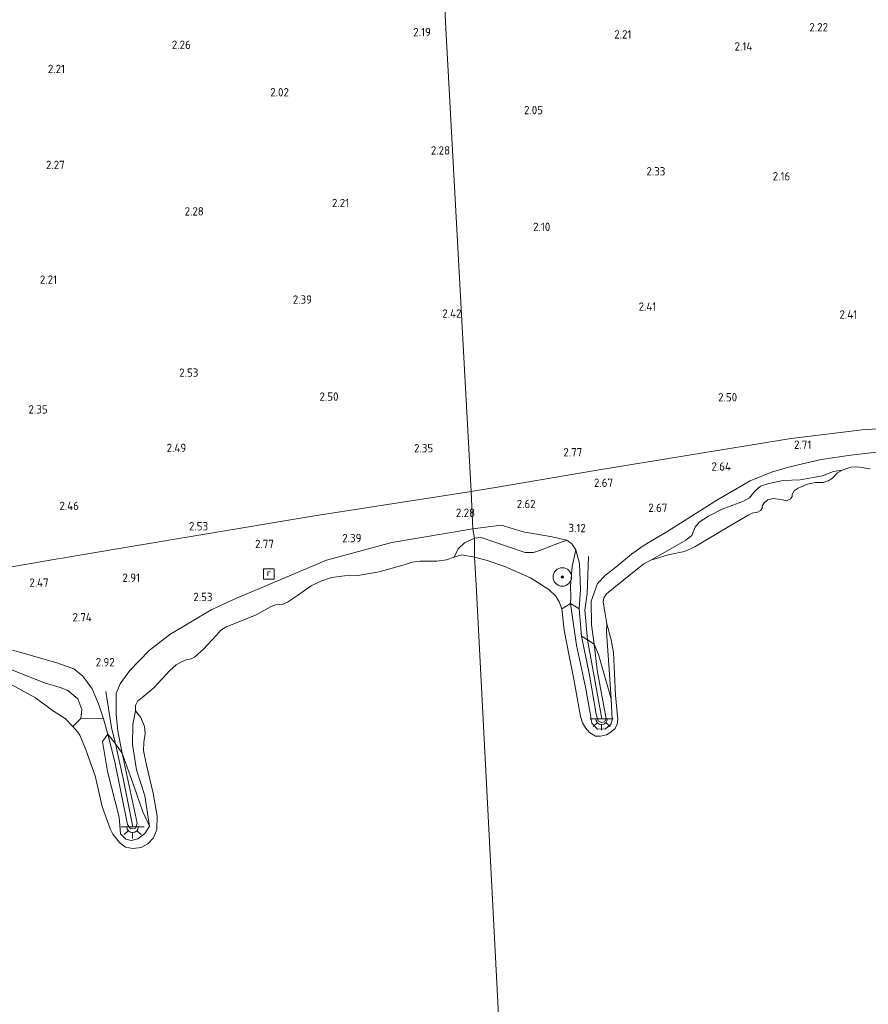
# Model space of a CAD drawing. Extents: x 141961 to 144947, y 416202 to 417778.
# Tile 67 of 122: x 142966 to 143150, y 417205 to 417417. Entities that reach past the tile are written whole.
import ezdxf
from ezdxf.enums import TextEntityAlignment as Align

# ---------------------------------------------------------------- set-up
doc = ezdxf.new("R2010")
doc.units = 0
for name, color, linetype, lineweight in [('B-ME-GR-BOOM-S', 90, 'Continuous', 25), ('B-ME-GR-GRAS-GV', 60, 'Continuous', 13), ('B-ME-GW-GROND_ZAND-GV', 7, 'Continuous', 18), ('B-ME-GW-TALUD_KRUIN-G', 90, 'Continuous', 18), ('B-ME-GW-TALUD_TEEN-G', 90, 'Continuous', 18), ('B-ME-IE-MEUBILAIR_WEGMEUBILAIR-S', 7, 'Continuous', 25), ('B-ME-IE-TERREINAFSCHEIDING_DOORGANG-G', 210, 'Continuous', 18), ('B-ME-IE-TERREINAFSCHEIDING_KUNSTMATIG_HEKWERK-G', 20, 'IE-TERREINAFSCHEIDING-KUNSTMATIG', 18), ('B-ME-OB-BEKLEDING_STEEN-GV', 30, 'Continuous', 18), ('B-ME-OB-BEKLEDING_STORTSTEEN-GV', 30, 'Continuous', 18), ('B-ME-OB-KRIB-G', 7, 'Continuous', 18), ('B-ME-OB-OEVERVOORZIENING-G', 7, 'Continuous', 18), ('B-ME-OG-HOOGTEPUNT-S', 7, 'Continuous', 25), ('B-ME-OG-WATER_RIVIER-GV', 130, 'Continuous', 18), ('B-ME-RI-GWA_RIOOLPUT-S', 30, 'Continuous', 25)]:
    doc.layers.add(name, color=color, linetype=linetype, lineweight=lineweight)
doc.styles.add('NLCS-ISO', font='NLCS-ISO.ttf')
doc.styles.add('NLCS-ISO-ANNOTATIVE-T18', font='NLCS-ISO.ttf', dxfattribs={"height": 1.8})
doc.linetypes.add('IE-TERREINAFSCHEIDING-KUNSTMATIG', pattern='A,4,[82,NLCS.SHX,S=0.75,R=90,X=0,Y=0],4,-2', length=10)

# ---------------------------------------------------------------- blocks, each defined once
blk = doc.blocks.new('SAL-HOOGTELABEL-SO')
at = {"color": 0, "linetype": 'ByBlock', "lineweight": -2, "style": 'NLCS-ISO-ANNOTATIVE-T18'}
blk.add_attdef('HOOGTE', text='', height=1.8, dxfattribs=at).set_placement((2.79, 0), align=Align.RIGHT)
blk = doc.blocks.new('SKL-ET_OV_LICHTPUNT-SO')
at = {"color": 0, "linetype": 'ByBlock', "lineweight": 18}
for points in [[(-1.25, 0), (-2.5, 0)], [(1.25, 0), (2.5, 0)], [(-0.92, -0.85), (-1.83, -1.7)], [(0, -1.25), (0, -2.5)], [(0.92, -0.85), (1.83, -1.7)]]:
    blk.add_lwpolyline(points, dxfattribs=at)
blk.add_lwpolyline([(0, 0), (1.25, 0, -1), (-1.25, 0)], format="xyb", close=True, dxfattribs=at)
blk = doc.blocks.new('SGR-BOOM_01-SO')
at = {"linetype": 'ByBlock', "lineweight": 18}
h = blk.add_hatch(color=0, dxfattribs=at)
h.dxf.hatch_style = 1
edge = h.paths.add_edge_path()
edge.add_arc((0, 0), 0.25, 0, 360)
at = {"color": 0, "linetype": 'ByBlock', "lineweight": 18}
for radius in [2, 0.25]:
    blk.add_circle((0, 0), radius, dxfattribs=at)
blk = doc.blocks.new('SRI-PUT_INSPECTIEPUT_RIOOLPUT-SO')
at = {"color": 0, "linetype": 'ByBlock', "lineweight": 18}
blk.add_lwpolyline([(-1.12, -1.12), (1.12, -1.12), (1.12, 1.12), (-1.12, 1.12)], close=True, dxfattribs=at)
at = {"color": 0, "linetype": 'ByBlock', "lineweight": 18, "style": 'NLCS-ISO'}
blk.add_text('r', height=1.5, dxfattribs=at).set_placement((0, 0.28), align=Align.MIDDLE_CENTER)

msp = doc.modelspace()

# ---------------------------------------------------------------- linework, layer by layer
at = {"layer": 'B-ME-GR-GRAS-GV'}
for points in [[(142960.62, 417439.22, 1.7), (142976.92, 417438.74, 1.7), (142997.47, 417437.95, 1.7), (143011.65, 417437.94, 1.7), (143024.98, 417438.58, 1.7), (143043.23, 417440.03, 1.7), (143057.23, 417441.21, 1.71), (143058.09, 417422.88, 1.6), (143058.5, 417415.38, 2.18), (143060.99, 417369.41, 2.18), (143063.91, 417315.46, 2.47), (143030.1, 417310.23, 2.64), (143004.73, 417305.98, 2.73), (142979.35, 417301.73, 2.82), (142976.09, 417301.17, 2.71), (142974.28, 417300.86, 2.64), (142956.32, 417297.78, 2.01)], [(143320.07, 417331.78, 2.69), (143315.74, 417330.06, 2.71), (143311.49, 417329.66, 2.72), (143307.25, 417329.86, 2.9), (143295.61, 417329.85, 2.95), (143280.38, 417330.05, 3), (143260.72, 417330.42, 2.93), (143237.61, 417330.21, 2.96), (143232.51, 417330.33, 2.92), (143220.96, 417330.51, 2.83), (143187.28, 417330.13, 2.83), (143165.2, 417329.87, 2.6), (143148.37, 417328.76, 2.58), (143133.06, 417326.88, 2.71), (143114.06, 417323.83, 2.71), (143090.71, 417320, 2.81), (143069.17, 417316.35, 2.54), (143067.83, 417316.12, 2.52), (143063.91, 417315.46, 2.47), (143060.99, 417369.41, 2.18), (143058.5, 417415.38, 2.18), (143058.09, 417422.88, 1.6)], [(143159.69, 417324.87, 2.98), (143145.93, 417323.33, 2.75), (143139.5, 417322.35, 2.85), (143132.71, 417320.76, 2.77), (143128.79, 417319.63, 2.61), (143124.18, 417317.74, 2.58), (143116.95, 417313.55, 2.58), (143106.4, 417306.86, 2.56), (143101.07, 417303.73, 2.45), (143098.52, 417301.96, 2.48), (143095.14, 417299.11, 2.36), (143092.95, 417297.36, 2.29), (143091.24, 417295.56, 2.3), (143089.83, 417291.77, 2.03), (143089.93, 417286.7, 1.77), (143090.46, 417282.52, 1.72), (143089.02, 417283.42, 1.76), (143087.79, 417284.19, 1.79), (143087.24, 417290.09, 1.98), (143087.57, 417294.31, 2.35), (143087.33, 417299.9, 3.14), (143086.55, 417302.86, 3.32), (143085.64, 417304.18, 3.33), (143084.57, 417304.94, 3.26), (143081.41, 417305.68, 3.13), (143075.16, 417306.77, 2.85), (143070.41, 417308.21, 2.57), (143064.29, 417307.4, 2.38), (143063.91, 417315.46, 2.47), (143067.83, 417316.12, 2.52), (143069.17, 417316.35, 2.54), (143090.71, 417320, 2.81), (143114.06, 417323.83, 2.71), (143133.06, 417326.88, 2.71), (143148.37, 417328.76, 2.58), (143165.2, 417329.87, 2.6)], [(143150.1, 417320.33, 1), (143147.37, 417320.78, 1), (143145.93, 417320.72, 1), (143144.02, 417320.04, 1), (143142.15, 417319.75, 1.24), (143139.76, 417318.84, 1.43), (143134.99, 417317.98, 1.29), (143131.33, 417317.83, 1.43), (143128.18, 417317.2, 1.56), (143126.42, 417316.62, 1.67), (143125.17, 417315.55, 1.73), (143124.02, 417314.12, 1.59), (143122.72, 417313.4, 1.54), (143118.14, 417311.67, 1.63), (143115.19, 417310.15, 1.73), (143113.16, 417308.82, 1.56), (143112.3, 417307.73, 1.56), (143111.55, 417305.97, 1.46), (143110.3, 417304.92, 1.4), (143107.38, 417303.27, 1.27), (143102.71, 417300.66, 1), (143101.23, 417299.84, 1), (143098.07, 417297.35, 1), (143093.13, 417293.39, 1), (143092.6, 417292.49, 1), (143092.45, 417291.57, 1), (143092.84, 417289.07, 1), (143093.2, 417286.89, 1), (143093.17, 417285.08, 1.24), (143093.42, 417281.1, 1.33), (143094.18, 417270.68, 0.89), (143091.43, 417280.29, 1.28), (143090.46, 417282.52, 1.72), (143089.93, 417286.7, 1.77), (143089.83, 417291.77, 2.03), (143091.24, 417295.56, 2.3), (143092.95, 417297.36, 2.29), (143095.14, 417299.11, 2.36), (143098.52, 417301.96, 2.48), (143101.07, 417303.73, 2.45), (143106.4, 417306.86, 2.56), (143116.95, 417313.55, 2.58), (143124.18, 417317.74, 2.58), (143128.79, 417319.63, 2.61), (143132.71, 417320.76, 2.77), (143139.5, 417322.35, 2.85), (143145.93, 417323.33, 2.75), (143159.69, 417324.87, 2.98)], [(142956.32, 417297.78, 2.01), (142974.28, 417300.86, 2.64), (142976.09, 417301.17, 2.71), (142979.35, 417301.73, 2.82), (143004.73, 417305.98, 2.73), (143030.1, 417310.23, 2.64), (143063.91, 417315.46, 2.47), (143064.29, 417307.4, 2.38), (143046.8, 417304.45, 2.25), (143032.69, 417300.61, 2.53), (143017.71, 417294.28, 2.35), (143013.1, 417292.34, 2.47), (143007.79, 417289.88, 2.57), (142998.84, 417284.57, 2.67), (142994.43, 417281.11, 2.79), (142990.21, 417276.78, 2.84), (142988.12, 417273.92, 2.84), (142987.28, 417271.82, 2.78), (142987.27, 417267.39, 2.44), (142987.68, 417263.69, 1.95), (142988.56, 417258.97, 1.97), (142987.17, 417260.95, 1.75), (142985.5, 417263.09, 2.18), (142984.56, 417266.37, 2.52), (142983.44, 417269.59, 2.76), (142982.08, 417272.82, 2.95), (142980.1, 417275.59, 3.1), (142978.13, 417277.15, 3.07), (142974.23, 417278.55, 2.76), (142964.93, 417281.17, 2.57)], [(142964.93, 417281.17, 2.57), (142974.23, 417278.55, 2.76), (142978.13, 417277.15, 3.07), (142980.1, 417275.59, 3.1), (142982.08, 417272.82, 2.95), (142983.44, 417269.59, 2.76), (142984.56, 417266.37, 2.52), (142979.67, 417266.47, 0.98), (142979.87, 417268.38, 1.56), (142979.04, 417270.72, 1.69), (142976.88, 417272.47, 1.74), (142975.22, 417273.17, 1.66), (142971.79, 417274.14, 1.7), (142961.75, 417278.08, 1.6)]]:
    msp.add_polyline3d(points, dxfattribs=at)
for points in [[(143133.27, 417314.4, 1), (143132.89, 417313.9, 1), (143132, 417313.45, 1), (143131.18, 417313.63, 1), (143130.23, 417313.83, 1), (143129.16, 417313.94, 1), (143128.01, 417313.62, 1), (143127.2, 417313.01, 1), (143126.79, 417312.28, 1), (143126.78, 417311.76, 1), (143126.38, 417311.35, 1), (143125.61, 417310.95, 1), (143124.8, 417310.82, 1), (143123.91, 417310.42, 1), (143119.55, 417307.93, 1), (143112.26, 417303.53, 1), (143109.97, 417302.53, 1), (143106.46, 417301.76, 1), (143102.71, 417300.66, 1), (143107.38, 417303.27, 1.27), (143110.3, 417304.92, 1.4), (143111.55, 417305.97, 1.46), (143112.3, 417307.73, 1.56), (143113.16, 417308.82, 1.56), (143115.19, 417310.15, 1.73), (143118.14, 417311.67, 1.63), (143122.72, 417313.4, 1.54), (143124.02, 417314.12, 1.59), (143125.17, 417315.55, 1.73), (143126.42, 417316.62, 1.67), (143128.18, 417317.2, 1.56), (143131.33, 417317.83, 1.43), (143134.99, 417317.98, 1.29), (143139.76, 417318.84, 1.43), (143142.15, 417319.75, 1.24), (143144.02, 417320.04, 1), (143143.05, 417319.47, 1), (143141.93, 417318.31, 1), (143141.01, 417317.79, 1), (143139.93, 417317.39, 1), (143138.32, 417317.39, 1), (143136.56, 417317.06, 1), (143134.51, 417316.2, 1), (143133.65, 417315.62, 1), (143133.26, 417314.84, 1)], [(143058.6, 417300.7, 1), (143056.51, 417300.39, 1), (143052.95, 417300.44, 1), (143051.19, 417300.23, 1), (143049.72, 417299.7, 1), (143044.05, 417298.11, 1), (143039.47, 417297.34, 1), (143036.59, 417297.28, 1), (143033.78, 417296.9, 1), (143031.5, 417296.1, 1), (143029.4, 417295.1, 1), (143026.41, 417293, 1), (143024.26, 417291.53, 1), (143023.11, 417291.03, 1), (143021.67, 417290.97, 1), (143020.73, 417290.61, 1), (143017.49, 417288.82, 1), (143013.61, 417287.28, 1), (143011.07, 417286.27, 1), (143009.9, 417285.52, 1), (143008.89, 417284.36, 1), (143006.11, 417281.4, 1), (143004.21, 417279.71, 1), (143003.47, 417279.3, 1), (143002.38, 417279.09, 1), (143001.41, 417278.69, 1), (143000.26, 417278.02, 1), (142998.91, 417276.82, 1), (142995.44, 417273.05, 1), (142992.81, 417270.92, 1), (142991.93, 417270.28, 1), (142991.48, 417269.25, 1), (142991.46, 417268.1, 1), (142990.92, 417265.13, 1.35), (142990.81, 417260.84, 1.36), (142991.68, 417255.4, 1.27), (142993.45, 417249.77, 1.19), (142994.52, 417243.18, 1), (142993.08, 417246.32, 0.94), (142991.07, 417251.9, 1.41), (142988.56, 417258.97, 1.97), (142987.68, 417263.69, 1.95), (142987.27, 417267.39, 2.44), (142987.28, 417271.82, 2.78), (142988.12, 417273.92, 2.84), (142990.21, 417276.78, 2.84), (142994.43, 417281.11, 2.79), (142998.84, 417284.57, 2.67), (143007.79, 417289.88, 2.57), (143013.1, 417292.34, 2.47), (143017.71, 417294.28, 2.35), (143032.69, 417300.61, 2.53), (143046.8, 417304.45, 2.25), (143064.29, 417307.4, 2.38), (143064.63, 417305.37, 1.5), (143062.5, 417304.39, 1.33), (143061.15, 417303.07, 1.3), (143060.28, 417301.27, 1)], [(143081.41, 417305.68, 3.13), (143084.57, 417304.94, 3.26), (143081.85, 417303.95, 2.4), (143078.88, 417302.82, 1.91), (143077.42, 417302.32, 1.74), (143075.59, 417302.3, 1.66), (143071.58, 417303.67, 1.74), (143066.12, 417305.52, 1.79), (143064.63, 417305.37, 1.5), (143064.29, 417307.4, 2.38), (143070.41, 417308.21, 2.57), (143075.16, 417306.77, 2.85)], [(143087.57, 417294.31, 2.35), (143087.24, 417290.09, 1.98), (143085.38, 417291.25, 1.25), (143085.44, 417292.64, 1.51), (143085.4, 417295.1, 1.78), (143085.76, 417299.29, 2.18), (143086.55, 417302.86, 3.32), (143087.33, 417299.9, 3.14)]]:
    msp.add_polyline3d(points, close=True, dxfattribs=at)
at = {"layer": 'B-ME-GW-GROND_ZAND-GV'}
for points in [[(143064.63, 417305.37, 1.5), (143064.66, 417301.26, 1), (143061.91, 417301.76, 1), (143060.28, 417301.27, 1), (143061.15, 417303.07, 1.3), (143062.5, 417304.39, 1.33)], [(143071.58, 417303.67, 1.74), (143075.59, 417302.3, 1.66), (143077.42, 417302.32, 1.74), (143078.88, 417302.82, 1.91), (143081.85, 417303.95, 2.4), (143084.57, 417304.94, 3.26), (143085.64, 417304.18, 3.33), (143086.55, 417302.86, 3.32), (143085.76, 417299.29, 2.18), (143085.4, 417295.1, 1.78), (143085.44, 417292.64, 1.51), (143085.38, 417291.25, 1.25), (143083.52, 417290.12, 1), (143082.96, 417291.61, 1), (143082.24, 417292.88, 1), (143080.69, 417294.29, 1), (143076.74, 417296.83, 1), (143071.22, 417299.29, 1), (143067.21, 417300.66, 1), (143064.66, 417301.26, 1), (143064.63, 417305.37, 1.5), (143066.12, 417305.52, 1.79)], [(142961.75, 417278.08, 1.6), (142971.79, 417274.14, 1.7), (142975.22, 417273.17, 1.66), (142976.88, 417272.47, 1.74), (142979.04, 417270.72, 1.69), (142979.87, 417268.38, 1.56), (142979.67, 417266.47, 0.98), (142977.91, 417264.74, 1), (142976.25, 417266.44, 1), (142973.54, 417268.15, 1), (142969.9, 417270.89, 1), (142963.81, 417274.24, 1), (142959.67, 417275.86, 1), (142958.55, 417275.84, 1), (142956.91, 417275.31, 1), (142955.75, 417275.19, 1), (142956.76, 417276.86, 1.32), (142956.86, 417277.42, 1.3), (142959.1, 417278.12, 1.51)]]:
    msp.add_polyline3d(points, close=True, dxfattribs=at)
at = {"layer": 'B-ME-GW-TALUD_KRUIN-G'}
for points in [[(143064.29, 417307.4, 2.38), (143070.41, 417308.21, 2.57), (143075.16, 417306.77, 2.85), (143081.41, 417305.68, 3.13), (143084.57, 417304.94, 3.26), (143085.64, 417304.18, 3.33), (143086.55, 417302.86, 3.32), (143087.33, 417299.9, 3.14), (143087.57, 417294.31, 2.35), (143087.24, 417290.09, 1.98), (143087.79, 417284.19, 1.79), (143089.52, 417275.82, 1.69), (143090.92, 417267.41, 1.64), (143091.36, 417265.94, 1.61), (143092.08, 417265.61, 1.61), (143092.7, 417265.71, 1.63), (143093.11, 417266.4, 1.68), (143091.17, 417276.89, 1.65), (143090.46, 417282.52, 1.72), (143089.93, 417286.7, 1.77), (143089.83, 417291.77, 2.03), (143091.24, 417295.56, 2.3), (143092.95, 417297.36, 2.29), (143095.14, 417299.11, 2.36), (143098.52, 417301.96, 2.48), (143101.07, 417303.73, 2.45), (143106.4, 417306.86, 2.56), (143116.95, 417313.55, 2.58), (143124.18, 417317.74, 2.58), (143128.79, 417319.63, 2.61), (143132.71, 417320.76, 2.77), (143139.5, 417322.35, 2.85), (143145.93, 417323.33, 2.75), (143159.69, 417324.87, 2.98)], [(142964.93, 417281.17, 2.57), (142974.23, 417278.55, 2.76), (142978.13, 417277.15, 3.07), (142980.1, 417275.59, 3.1), (142982.08, 417272.82, 2.95), (142983.44, 417269.59, 2.76), (142984.56, 417266.37, 2.52), (142985.5, 417263.09, 2.18), (142987, 417257.12, 1.92), (142989.74, 417243.58, 1.58), (142990.36, 417242.63, 1.59), (142991.44, 417242.81, 1.6), (142991.85, 417243.85, 1.61), (142988.56, 417258.97, 1.97), (142987.68, 417263.69, 1.95), (142987.27, 417267.39, 2.44), (142987.28, 417271.82, 2.78), (142988.12, 417273.92, 2.84), (142990.21, 417276.78, 2.84), (142994.43, 417281.11, 2.79), (142998.84, 417284.57, 2.67), (143007.79, 417289.88, 2.57), (143013.1, 417292.34, 2.47), (143017.71, 417294.28, 2.35), (143032.69, 417300.61, 2.53), (143046.8, 417304.45, 2.25), (143064.29, 417307.4, 2.38)]]:
    msp.add_polyline3d(points, dxfattribs=at)
at = {"layer": 'B-ME-GW-TALUD_TEEN-G'}
msp.add_polyline3d([(143102.71, 417300.66, 1), (143107.38, 417303.27, 1.27), (143110.3, 417304.92, 1.4), (143111.55, 417305.97, 1.46), (143112.3, 417307.73, 1.56), (143113.16, 417308.82, 1.56), (143115.19, 417310.15, 1.73), (143118.14, 417311.67, 1.63), (143122.72, 417313.4, 1.54), (143124.02, 417314.12, 1.59), (143125.17, 417315.55, 1.73), (143126.42, 417316.62, 1.67), (143128.18, 417317.2, 1.56), (143131.33, 417317.83, 1.43), (143134.99, 417317.98, 1.29), (143139.76, 417318.84, 1.43), (143142.15, 417319.75, 1.24), (143144.02, 417320.04, 1)], dxfattribs=at)
at = {"layer": 'B-ME-IE-TERREINAFSCHEIDING_DOORGANG-G'}
for points in [[(143069.17, 417316.35, 2.54), (143067.83, 417316.12, 2.52)], [(142976.09, 417301.17, 2.71), (142974.28, 417300.86, 2.64)]]:
    msp.add_polyline3d(points, dxfattribs=at)
at = {"layer": 'B-ME-IE-TERREINAFSCHEIDING_KUNSTMATIG_HEKWERK-G'}
for points in [[(143232.51, 417330.33, 2.92), (143220.96, 417330.51, 2.83), (143187.28, 417330.13, 2.83), (143165.2, 417329.87, 2.6), (143148.37, 417328.76, 2.58), (143133.06, 417326.88, 2.71), (143114.06, 417323.83, 2.71), (143090.71, 417320, 2.81), (143069.17, 417316.35, 2.54)], [(143063.91, 417315.46, 2.47), (143030.1, 417310.23, 2.64), (143004.73, 417305.98, 2.73), (142979.35, 417301.73, 2.82), (142976.09, 417301.17, 2.71)], [(143067.83, 417316.12, 2.52), (143063.91, 417315.46, 2.47)], [(142974.28, 417300.86, 2.64), (142956.32, 417297.78, 2.01), (142937.77, 417293.99, 2.31), (142925.57, 417291.38, 2.61), (142904.62, 417286.5, 2.63), (142883.68, 417281.62, 2.65), (142863.31, 417277.38, 2.65), (142831.73, 417271.35, 2.71)]]:
    msp.add_polyline3d(points, dxfattribs=at)
at = {"layer": 'B-ME-OB-BEKLEDING_STEEN-GV'}
for points in [[(143091.36, 417265.94, 1.61), (143092.08, 417265.61, 1.61), (143092.7, 417265.71, 1.63), (143093.11, 417266.4, 1.68), (143091.17, 417276.89, 1.65), (143090.46, 417282.52, 1.72), (143091.43, 417280.29, 1.28), (143094.18, 417270.68, 0.89), (143094.38, 417266.16, 0.89), (143094.07, 417265.12, 0.89), (143092.92, 417264.19, 0.89), (143091.2, 417264.16, 0.98), (143089.96, 417265.47, 1.1), (143089.6, 417267.61, 1.1), (143088.59, 417273.23, 1.11), (143086.68, 417282.3, 1.26), (143085.95, 417287.27, 1.5), (143085.38, 417291.25, 1.25), (143087.24, 417290.09, 1.98), (143087.79, 417284.19, 1.79), (143089.52, 417275.82, 1.69), (143090.92, 417267.41, 1.64)], [(143092.7, 417265.71, 1.63), (143092.08, 417265.61, 1.61), (143091.36, 417265.94, 1.61), (143090.92, 417267.41, 1.64), (143089.52, 417275.82, 1.69), (143087.79, 417284.19, 1.79), (143089.02, 417283.42, 1.76), (143090.46, 417282.52, 1.72), (143091.17, 417276.89, 1.65), (143093.11, 417266.4, 1.68)], [(142989.74, 417243.58, 1.58), (142990.36, 417242.63, 1.59), (142991.44, 417242.81, 1.6), (142991.85, 417243.85, 1.61), (142988.56, 417258.97, 1.97), (142991.07, 417251.9, 1.41), (142993.08, 417246.32, 0.94), (142994.52, 417243.18, 1), (142993.5, 417241.62, 1), (142991.97, 417240.45, 1), (142990.56, 417240.14, 1), (142989.38, 417240.43, 1), (142988.21, 417241.57, 1), (142987.93, 417245.15, 1.01), (142985.43, 417255.02, 1.18), (142984.31, 417261.46, 1.59), (142985.5, 417263.09, 2.18), (142987, 417257.12, 1.92)], [(142991.44, 417242.81, 1.6), (142990.36, 417242.63, 1.59), (142989.74, 417243.58, 1.58), (142987, 417257.12, 1.92), (142985.5, 417263.09, 2.18), (142987.17, 417260.95, 1.75), (142988.56, 417258.97, 1.97), (142991.85, 417243.85, 1.61)]]:
    msp.add_polyline3d(points, close=True, dxfattribs=at)
at = {"layer": 'B-ME-OB-BEKLEDING_STORTSTEEN-GV'}
for points in [[(143089.96, 417265.47, 1.1), (143091.2, 417264.16, 0.98), (143092.92, 417264.19, 0.89), (143094.07, 417265.12, 0.89), (143094.38, 417266.16, 0.89), (143094.18, 417270.68, 0.89), (143093.42, 417281.1, 1.33), (143093.17, 417285.08, 1.24), (143093.2, 417286.89, 1), (143094.2, 417283.41, 1), (143094.65, 417280.69, 1), (143095.11, 417271.52, 1), (143095.57, 417266.2, 1), (143095.49, 417265.25, 1), (143095.04, 417264.28, 1), (143093.88, 417263.33, 1), (143093.16, 417262.96, 1), (143091.85, 417262.62, 1), (143090.81, 417262.66, 1), (143089.48, 417263.44, 1), (143088.6, 417264.46, 1), (143087.95, 417265.52, 1), (143087.55, 417266.91, 1), (143086.12, 417274.91, 1), (143085.07, 417279.97, 1), (143083.99, 417285.51, 1), (143083.52, 417290.12, 1), (143085.38, 417291.25, 1.25), (143085.95, 417287.27, 1.5), (143086.68, 417282.3, 1.26), (143088.59, 417273.23, 1.11), (143089.6, 417267.61, 1.1)], [(142995.33, 417240.69, 1), (142994.1, 417239.42, 1), (142992.72, 417238.63, 1), (142990.87, 417238.42, 1), (142989.33, 417238.68, 1), (142987.98, 417239.68, 1), (142986.6, 417241.51, 1), (142986, 417242.61, 1), (142984.29, 417247.45, 1), (142982.73, 417254.06, 1), (142980.68, 417259.87, 1), (142979.44, 417262.82, 1), (142978.91, 417263.58, 1), (142977.91, 417264.74, 1), (142979.67, 417266.47, 0.98), (142984.56, 417266.37, 2.52), (142985.5, 417263.09, 2.18), (142984.31, 417261.46, 1.59), (142985.43, 417255.02, 1.18), (142987.93, 417245.15, 1.01), (142988.21, 417241.57, 1), (142989.38, 417240.43, 1), (142990.56, 417240.14, 1), (142991.97, 417240.45, 1), (142993.5, 417241.62, 1), (142994.52, 417243.18, 1), (142993.45, 417249.77, 1.19), (142991.68, 417255.4, 1.27), (142990.81, 417260.84, 1.36), (142990.92, 417265.13, 1.35), (142991.46, 417268.1, 1), (142992.61, 417266.64, 1), (142993.4, 417264.73, 1), (142993.55, 417263.19, 1), (142993.23, 417261.28, 1), (142993.16, 417259.53, 1), (142993.86, 417256.41, 1), (142995.29, 417250.36, 1), (142996.14, 417245.36, 1), (142996.06, 417242.5, 1)]]:
    msp.add_polyline3d(points, close=True, dxfattribs=at)
at = {"layer": 'B-ME-OB-KRIB-G'}
for points in [[(143089.29, 417301.42, 2.96), (143088.99, 417293.43, 1.96), (143088.45, 417289.87, 1.88), (143089.02, 417283.42, 1.76), (143092.13, 417266.41, 1.61)], [(142985.04, 417272.31, 2.73), (142986.27, 417264.54, 1.98), (142987.17, 417260.95, 1.75), (142988.85, 417253.17, 1.69), (142990.86, 417243.1, 1.53)]]:
    msp.add_polyline3d(points, dxfattribs=at)
at = {"layer": 'B-ME-OB-OEVERVOORZIENING-G'}
for points in [[(143150.1, 417320.33, 1), (143147.37, 417320.78, 1), (143145.93, 417320.72, 1), (143144.02, 417320.04, 1), (143143.05, 417319.47, 1), (143141.93, 417318.31, 1), (143141.01, 417317.79, 1), (143139.93, 417317.39, 1), (143138.32, 417317.39, 1), (143136.56, 417317.06, 1), (143134.51, 417316.2, 1), (143133.65, 417315.62, 1), (143133.26, 417314.84, 1), (143133.27, 417314.4, 1), (143132.89, 417313.9, 1), (143132, 417313.45, 1), (143131.18, 417313.63, 1), (143130.23, 417313.83, 1), (143129.16, 417313.94, 1), (143128.01, 417313.62, 1), (143127.2, 417313.01, 1), (143126.79, 417312.28, 1), (143126.78, 417311.76, 1), (143126.38, 417311.35, 1), (143125.61, 417310.95, 1), (143124.8, 417310.82, 1), (143123.91, 417310.42, 1), (143119.55, 417307.93, 1), (143112.26, 417303.53, 1), (143109.97, 417302.53, 1), (143106.46, 417301.76, 1), (143102.71, 417300.66, 1), (143101.23, 417299.84, 1), (143098.07, 417297.35, 1), (143093.13, 417293.39, 1), (143092.6, 417292.49, 1), (143092.45, 417291.57, 1), (143092.84, 417289.07, 1), (143093.2, 417286.89, 1), (143094.2, 417283.41, 1), (143094.65, 417280.69, 1), (143095.11, 417271.52, 1), (143095.57, 417266.2, 1), (143095.49, 417265.25, 1), (143095.04, 417264.28, 1), (143093.88, 417263.33, 1), (143093.16, 417262.96, 1), (143091.85, 417262.62, 1), (143090.81, 417262.66, 1), (143089.48, 417263.44, 1), (143088.6, 417264.46, 1), (143087.95, 417265.52, 1), (143087.55, 417266.91, 1), (143086.12, 417274.91, 1), (143085.07, 417279.97, 1), (143083.99, 417285.51, 1), (143083.52, 417290.12, 1), (143082.96, 417291.61, 1), (143082.24, 417292.88, 1), (143080.69, 417294.29, 1), (143076.74, 417296.83, 1), (143071.22, 417299.29, 1), (143067.21, 417300.66, 1), (143064.66, 417301.26, 1)], [(142963.81, 417274.24, 1), (142969.9, 417270.89, 1), (142973.54, 417268.15, 1), (142976.25, 417266.44, 1), (142977.91, 417264.74, 1), (142978.91, 417263.58, 1), (142979.44, 417262.82, 1), (142980.68, 417259.87, 1), (142982.73, 417254.06, 1), (142984.29, 417247.45, 1), (142986, 417242.61, 1), (142986.6, 417241.51, 1), (142987.98, 417239.68, 1), (142989.33, 417238.68, 1), (142990.87, 417238.42, 1), (142992.72, 417238.63, 1), (142994.1, 417239.42, 1), (142995.33, 417240.69, 1), (142996.06, 417242.5, 1), (142996.14, 417245.36, 1), (142995.29, 417250.36, 1), (142993.86, 417256.41, 1), (142993.16, 417259.53, 1), (142993.23, 417261.28, 1), (142993.55, 417263.19, 1), (142993.4, 417264.73, 1), (142992.61, 417266.64, 1), (142991.46, 417268.1, 1), (142991.48, 417269.25, 1), (142991.93, 417270.28, 1), (142992.81, 417270.92, 1), (142995.44, 417273.05, 1), (142998.91, 417276.82, 1), (143000.26, 417278.02, 1), (143001.41, 417278.69, 1), (143002.38, 417279.09, 1), (143003.47, 417279.3, 1), (143004.21, 417279.71, 1), (143006.11, 417281.4, 1), (143008.89, 417284.36, 1), (143009.9, 417285.52, 1), (143011.07, 417286.27, 1), (143013.61, 417287.28, 1), (143017.49, 417288.82, 1), (143020.73, 417290.61, 1), (143021.67, 417290.97, 1), (143023.11, 417291.03, 1), (143024.26, 417291.53, 1), (143026.41, 417293, 1), (143029.4, 417295.1, 1), (143031.5, 417296.1, 1), (143033.78, 417296.9, 1), (143036.59, 417297.28, 1), (143039.47, 417297.34, 1), (143044.05, 417298.11, 1), (143049.72, 417299.7, 1), (143051.19, 417300.23, 1), (143052.95, 417300.44, 1), (143056.51, 417300.39, 1), (143058.6, 417300.7, 1), (143060.28, 417301.27, 1), (143061.91, 417301.76, 1), (143064.66, 417301.26, 1)]]:
    msp.add_polyline3d(points, dxfattribs=at)
at = {"layer": 'B-ME-OG-WATER_RIVIER-GV'}
for points in [[(143072.17, 417158.11, 1), (143065.01, 417295.31, 0.6), (143064.66, 417301.26, 1), (143067.21, 417300.66, 1), (143071.22, 417299.29, 1), (143076.74, 417296.83, 1), (143080.69, 417294.29, 1), (143082.24, 417292.88, 1), (143082.96, 417291.61, 1), (143083.52, 417290.12, 1), (143083.99, 417285.51, 1), (143085.07, 417279.97, 1), (143086.12, 417274.91, 1), (143087.55, 417266.91, 1), (143087.95, 417265.52, 1), (143088.6, 417264.46, 1), (143089.48, 417263.44, 1), (143090.81, 417262.66, 1), (143091.85, 417262.62, 1), (143093.16, 417262.96, 1), (143093.88, 417263.33, 1), (143095.04, 417264.28, 1), (143095.49, 417265.25, 1), (143095.57, 417266.2, 1), (143095.11, 417271.52, 1), (143094.65, 417280.69, 1), (143094.2, 417283.41, 1), (143093.2, 417286.89, 1), (143092.84, 417289.07, 1), (143092.45, 417291.57, 1), (143092.6, 417292.49, 1), (143093.13, 417293.39, 1), (143098.07, 417297.35, 1), (143101.23, 417299.84, 1), (143102.71, 417300.66, 1), (143106.46, 417301.76, 1), (143109.97, 417302.53, 1), (143112.26, 417303.53, 1), (143119.55, 417307.93, 1), (143123.91, 417310.42, 1), (143124.8, 417310.82, 1), (143125.61, 417310.95, 1), (143126.38, 417311.35, 1), (143126.78, 417311.76, 1), (143126.79, 417312.28, 1), (143127.2, 417313.01, 1), (143128.01, 417313.62, 1), (143129.16, 417313.94, 1), (143130.23, 417313.83, 1), (143131.18, 417313.63, 1), (143132, 417313.45, 1), (143132.89, 417313.9, 1), (143133.27, 417314.4, 1), (143133.26, 417314.84, 1), (143133.65, 417315.62, 1), (143134.51, 417316.2, 1), (143136.56, 417317.06, 1), (143138.32, 417317.39, 1), (143139.93, 417317.39, 1), (143141.01, 417317.79, 1), (143141.93, 417318.31, 1), (143143.05, 417319.47, 1), (143144.02, 417320.04, 1), (143145.93, 417320.72, 1), (143147.37, 417320.78, 1), (143150.1, 417320.33, 1)], [(142963.81, 417274.24, 1), (142969.9, 417270.89, 1), (142973.54, 417268.15, 1), (142976.25, 417266.44, 1), (142977.91, 417264.74, 1), (142978.91, 417263.58, 1), (142979.44, 417262.82, 1), (142980.68, 417259.87, 1), (142982.73, 417254.06, 1), (142984.29, 417247.45, 1), (142986, 417242.61, 1), (142986.6, 417241.51, 1), (142987.98, 417239.68, 1), (142989.33, 417238.68, 1), (142990.87, 417238.42, 1), (142992.72, 417238.63, 1), (142994.1, 417239.42, 1), (142995.33, 417240.69, 1), (142996.06, 417242.5, 1), (142996.14, 417245.36, 1), (142995.29, 417250.36, 1), (142993.86, 417256.41, 1), (142993.16, 417259.53, 1), (142993.23, 417261.28, 1), (142993.55, 417263.19, 1), (142993.4, 417264.73, 1), (142992.61, 417266.64, 1), (142991.46, 417268.1, 1), (142991.48, 417269.25, 1), (142991.93, 417270.28, 1), (142992.81, 417270.92, 1), (142995.44, 417273.05, 1), (142998.91, 417276.82, 1), (143000.26, 417278.02, 1), (143001.41, 417278.69, 1), (143002.38, 417279.09, 1), (143003.47, 417279.3, 1), (143004.21, 417279.71, 1), (143006.11, 417281.4, 1), (143008.89, 417284.36, 1), (143009.9, 417285.52, 1), (143011.07, 417286.27, 1), (143013.61, 417287.28, 1), (143017.49, 417288.82, 1), (143020.73, 417290.61, 1), (143021.67, 417290.97, 1), (143023.11, 417291.03, 1), (143024.26, 417291.53, 1), (143026.41, 417293, 1), (143029.4, 417295.1, 1), (143031.5, 417296.1, 1), (143033.78, 417296.9, 1), (143036.59, 417297.28, 1), (143039.47, 417297.34, 1), (143044.05, 417298.11, 1), (143049.72, 417299.7, 1), (143051.19, 417300.23, 1), (143052.95, 417300.44, 1), (143056.51, 417300.39, 1), (143058.6, 417300.7, 1), (143060.28, 417301.27, 1), (143061.91, 417301.76, 1), (143064.66, 417301.26, 1), (143065.01, 417295.31, 0.6), (143072.17, 417158.11, 1)]]:
    msp.add_polyline3d(points, dxfattribs=at)

# ---------------------------------------------------------------- block references
at = {"layer": 'B-ME-GR-BOOM-S'}
msp.add_blockref('SGR-BOOM_01-SO', (143083.61, 417297, 1.8), dxfattribs=at)
at = {"layer": 'B-ME-IE-MEUBILAIR_WEGMEUBILAIR-S'}
for p in [(143092.1, 417266.41, 1.62), (142990.83, 417243.08, 1.53)]:
    msp.add_blockref('SKL-ET_OV_LICHTPUNT-SO', p, dxfattribs=at)
at = {"layer": 'B-ME-OG-HOOGTEPUNT-S'}
for p, values in [((143052.44, 417413.72, 2.19), {'HOOGTE': '2.19'}), ((143095.75, 417413.23, 2.21), {'HOOGTE': '2.21'}), ((143138.2, 417414.77, 2.22), {'HOOGTE': '2.22'}), ((143000.61, 417410.99, 2.26), {'HOOGTE': '2.26'}), ((143121.85, 417410.65, 2.13), {'HOOGTE': '2.14'}), ((142973.46, 417405.78, 2.21), {'HOOGTE': '2.21'}), ((143021.79, 417400.74, 2.02), {'HOOGTE': '2.02'}), ((143076.66, 417396.89, 2.05), {'HOOGTE': '2.05'}), ((143056.59, 417388.19, 2.28), {'HOOGTE': '2.28'}), ((142973.39, 417385.06, 2.27), {'HOOGTE': '2.27'}), ((143103.08, 417383.68, 2.33), {'HOOGTE': '2.33'}), ((143130.04, 417382.6, 2.16), {'HOOGTE': '2.16'}), ((143003.42, 417375.03, 2.28), {'HOOGTE': '2.28'}), ((143034.8, 417376.84, 2.21), {'HOOGTE': '2.21'}), ((143078.23, 417371.69, 2.1), {'HOOGTE': '2.10'}), ((142971.73, 417360.29, 2.21), {'HOOGTE': '2.21'}), ((143026.78, 417355.99, 2.38), {'HOOGTE': '2.39'}), ((143101.12, 417354.47, 2.41), {'HOOGTE': '2.41'}), ((143059.05, 417352.97, 2.42), {'HOOGTE': '2.42'}), ((143144.5, 417352.77, 2.41), {'HOOGTE': '2.41'}), ((143002.25, 417340.21, 2.53), {'HOOGTE': '2.53'}), ((143032.5, 417335.05, 2.5), {'HOOGTE': '2.50'}), ((143118.57, 417334.89, 2.5), {'HOOGTE': '2.50'}), ((142969.7, 417332.28, 2.35), {'HOOGTE': '2.35'}), ((142999.63, 417323.97, 2.48), {'HOOGTE': '2.49'}), ((143134.6, 417324.66, 2.71), {'HOOGTE': '2.71'}), ((143052.95, 417323.9, 2.35), {'HOOGTE': '2.35'}), ((143085.13, 417323.02, 2.77), {'HOOGTE': '2.77'}), ((143117.24, 417319.96, 2.64), {'HOOGTE': '2.64'}), ((143091.78, 417316.44, 2.67), {'HOOGTE': '2.67'}), ((142976.46, 417311.46, 2.46), {'HOOGTE': '2.46'}), ((143075.07, 417311.86, 2.62), {'HOOGTE': '2.62'}), ((143062, 417309.96, 2.28), {'HOOGTE': '2.28'}), ((143103.52, 417311.05, 2.67), {'HOOGTE': '2.67'}), ((143004.35, 417307.05, 2.52), {'HOOGTE': '2.53'}), ((143085.89, 417306.67, 3.12), {'HOOGTE': '3.12'}), ((143018.56, 417303.23, 2.77), {'HOOGTE': '2.77'}), ((143037.46, 417304.49, 2.39), {'HOOGTE': '2.39'}), ((142969.92, 417294.89, 2.47), {'HOOGTE': '2.47'}), ((142989.66, 417295.94, 2.91), {'HOOGTE': '2.91'}), ((143005.3, 417291.8, 2.52), {'HOOGTE': '2.53'}), ((142979.24, 417287.4, 2.73), {'HOOGTE': '2.74'}), ((142984.19, 417277.71, 2.92), {'HOOGTE': '2.92'})]:
    msp.add_blockref('SAL-HOOGTELABEL-SO', p, dxfattribs=at).add_auto_attribs(values)
at = {"layer": 'B-ME-RI-GWA_RIOOLPUT-S'}
msp.add_blockref('SRI-PUT_INSPECTIEPUT_RIOOLPUT-SO', (143020.25, 417297.65, 2.67), dxfattribs=at)

doc.saveas('drawing.dxf')
